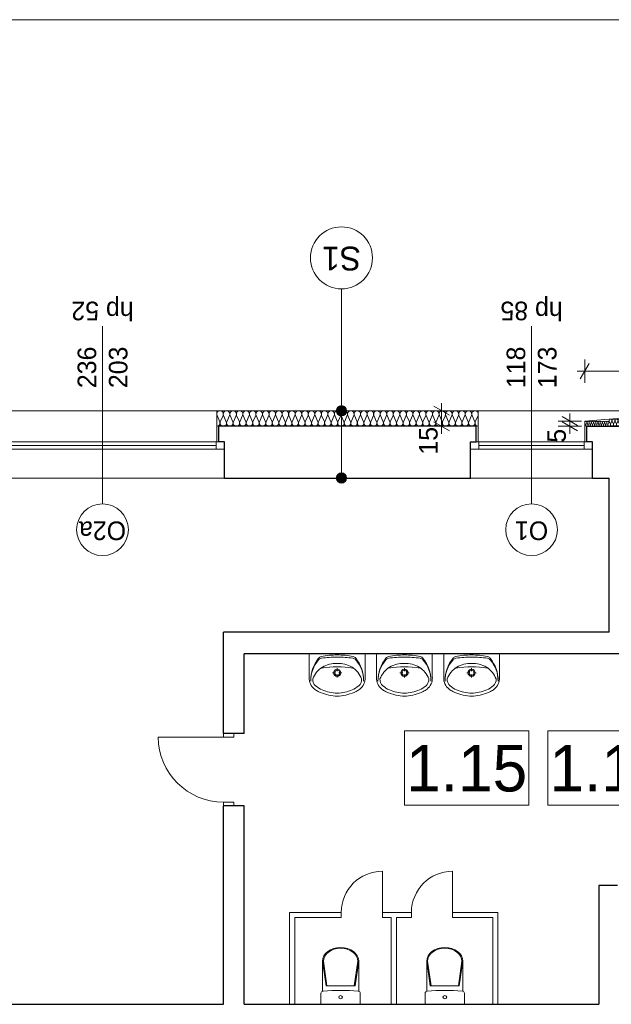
# Model space of a CAD drawing. Extents: x -21260 to 35740, y -2672 to 187028.
# Tile 91 of 120: x 24353 to 30076, y 97506 to 107028. Entities that reach past the tile are written whole.
import ezdxf

# ---------------------------------------------------------------- set-up
doc = ezdxf.new("R2010")
doc.units = 0
doc.header["$MEASUREMENT"] = 0
doc.layers.add('arch izolacje_Nr_Pióra__3', color=7, linetype='Continuous', lineweight=13, true_color=0xff6600)
doc.layers.add('Arch ocieplenie_Nr_Pióra__22', color=7, linetype='Continuous', lineweight=9, true_color=0x7f7f7f)
for name, color, linetype in [('Arch ocieplenie', 7, 'Continuous'), ('Arch opisy', 7, 'Continuous'), ('Arch wymiary', 7, 'Continuous'), ('INWENT wyposarzenie', 7, 'Continuous')]:
    doc.layers.add(name, color=color, linetype=linetype)
for name, color, linetype, lineweight in [('Arch opisy okien_Nr_Pióra__21', 7, 'Continuous', 13), ('Arch opisy_Nr_Pióra__1', 7, 'Continuous', 25), ('Arch opisy_Nr_Pióra__21', 7, 'Continuous', 13), ('ARCH TABELA_Nr_Pióra__21', 7, 'Continuous', 13), ('Arch wymiary_Nr_Pióra__5', 7, 'Continuous', 13), ('INWENT OPISY_Nr_Pióra__21', 7, 'Continuous', 13), ('INWENT wyposarzenie_Nr_Pióra__21', 7, 'Continuous', 13), ('INWENT. DRZWI_Nr_Pióra__21', 7, 'Continuous', 13), ('INWENT. OKNA_Nr_Pióra__5', 7, 'Continuous', 13), ('INWENT.ŚCIANY_Nr_Pióra__1', 7, 'Continuous', 25), ('INWENT.ŚCIANY_Nr_Pióra__21', 7, 'Continuous', 13), ('INWENT.ŚCIANY_Nr_Pióra__5', 7, 'Continuous', 13)]:
    doc.layers.add(name, color=color, linetype=linetype, lineweight=lineweight)
doc.styles.add('GENERATED_STYLE_1', font='txt')
doc.styles.add('GENERATED_STYLE_3', font='txt')
doc.styles.add('GENERATED_STYLE_4', font='txt')
doc.styles.add('GENERATED_STYLE_6', font='txt')
doc.styles.add('GENERATED_STYLE_7', font='txt')
doc.dimstyles.new('GENERATED_STYLE__1', dxfattribs={"dimtxt": 179.999995, "dimasz": 114, "dimexe": 0.18, "dimexo": 0, "dimgap": 0.09, "dimtad": 1, "dimdec": 0, "dimlfac": 0.1, "dimzin": 0, "dimdsep": 46, "dimtxsty": 'GENERATED_STYLE_1', "dimblk": 'ARROWHEAD_2', "dimblk1": 'ARROWHEAD_2', "dimblk2": 'ARROWHEAD_2', "dimcen": 0.09, "dimclrd": 7, "dimclre": 7, "dimclrt": 7, "dimazin": 0, "dimtfac": 1, "dimtdec": 4, "dimtmove": 0, "dimatfit": 3, "dimfxl": 0, "dimtolj": 1, "dimtzin": 0, "dimarcsym": 0})
doc.dimstyles.new('GENERATED_STYLE__3', dxfattribs={"dimtxt": 179.999995, "dimasz": 114, "dimexe": 0.18, "dimexo": 0, "dimgap": 0.09, "dimtad": 1, "dimtih": 1, "dimtoh": 1, "dimdec": 0, "dimlfac": 0.1, "dimzin": 0, "dimdsep": 46, "dimtxsty": 'GENERATED_STYLE_1', "dimblk": 'ARROWHEAD_2', "dimblk1": 'ARROWHEAD_2', "dimblk2": 'ARROWHEAD_2', "dimcen": 0.09, "dimclrd": 7, "dimclre": 7, "dimclrt": 7, "dimazin": 0, "dimtfac": 1, "dimtdec": 4, "dimtmove": 0, "dimatfit": 3, "dimfxl": 0, "dimtolj": 1, "dimtzin": 0, "dimarcsym": 0})

# ---------------------------------------------------------------- blocks, each defined once
blk = doc.blocks.new('Izolacja cieplna 14_141', base_point=(28789.1, 103095.9))
at = {"layer": 'Arch ocieplenie_Nr_Pióra__22', "linetype": 'Continuous'}
for p, q in [((26288, 103140.6), (26261.7, 103201.2)), ((26319.7, 103201.2), (26293.4, 103140.6)), ((26351.3, 103140.6), (26325, 103201.2)), ((26382.9, 103201.2), (26356.6, 103140.6)), ((26414.5, 103140.6), (26388.2, 103201.2)), ((26446.2, 103201.2), (26419.9, 103140.6)), ((26477.8, 103140.6), (26451.5, 103201.2)), ((26509.4, 103201.2), (26483.1, 103140.6)), ((26541, 103140.6), (26514.7, 103201.2)), ((26572.7, 103201.2), (26546.4, 103140.6)), ((26604.3, 103140.6), (26578, 103201.2)), ((26635.9, 103201.2), (26609.6, 103140.6)), ((26667.5, 103140.6), (26641.2, 103201.2)), ((26699.2, 103201.2), (26672.9, 103140.6)), ((26730.8, 103140.6), (26704.5, 103201.2)), ((26762.4, 103201.2), (26736.1, 103140.6)), ((26794, 103140.6), (26767.7, 103201.2)), ((26825.7, 103201.2), (26799.4, 103140.6)), ((26857.3, 103140.6), (26831, 103201.2)), ((26888.9, 103201.2), (26862.6, 103140.6)), ((26920.5, 103140.6), (26894.2, 103201.2)), ((26952.2, 103201.2), (26925.9, 103140.6)), ((26983.8, 103140.6), (26957.5, 103201.2)), ((27015.4, 103201.2), (26989.1, 103140.6)), ((27047, 103140.6), (27020.7, 103201.2)), ((27078.7, 103201.2), (27052.4, 103140.6)), ((27110.3, 103140.6), (27084, 103201.2)), ((27141.9, 103201.2), (27115.6, 103140.6)), ((27173.5, 103140.6), (27147.2, 103201.2)), ((27205.2, 103201.2), (27178.9, 103140.6)), ((27236.8, 103140.6), (27210.5, 103201.2)), ((27268.4, 103201.2), (27242.1, 103140.6)), ((27300, 103140.6), (27273.7, 103201.2)), ((27331.7, 103201.2), (27305.4, 103140.6)), ((27363.3, 103140.6), (27337, 103201.2)), ((27394.9, 103201.2), (27368.6, 103140.6)), ((27426.5, 103140.6), (27400.2, 103201.2)), ((27458.2, 103201.2), (27431.9, 103140.6)), ((27489.8, 103140.6), (27463.5, 103201.2)), ((27521.4, 103201.2), (27495.1, 103140.6)), ((27553, 103140.6), (27526.7, 103201.2)), ((27584.7, 103201.2), (27558.4, 103140.6)), ((27616.3, 103140.6), (27590, 103201.2)), ((27647.9, 103201.2), (27621.6, 103140.6)), ((27679.5, 103140.6), (27653.2, 103201.2)), ((27711.2, 103201.2), (27684.9, 103140.6)), ((27742.8, 103140.6), (27716.5, 103201.2)), ((27774.4, 103201.2), (27748.1, 103140.6)), ((27806, 103140.6), (27779.7, 103201.2)), ((27837.7, 103201.2), (27811.4, 103140.6)), ((27869.3, 103140.6), (27843, 103201.2)), ((27900.9, 103201.2), (27874.6, 103140.6)), ((27932.5, 103140.6), (27906.2, 103201.2)), ((27964.2, 103201.2), (27937.9, 103140.6)), ((27995.8, 103140.6), (27969.5, 103201.2)), ((28027.4, 103201.2), (28001.1, 103140.6)), ((28059, 103140.6), (28032.7, 103201.2)), ((28090.7, 103201.2), (28064.4, 103140.6)), ((28122.3, 103140.6), (28096, 103201.2)), ((28153.9, 103201.2), (28127.6, 103140.6)), ((28185.5, 103140.6), (28159.2, 103201.2)), ((28217.2, 103201.2), (28190.9, 103140.6)), ((28248.8, 103140.6), (28222.5, 103201.2)), ((28280.4, 103201.2), (28254.1, 103140.6)), ((28312, 103140.6), (28285.7, 103201.2)), ((28343.7, 103201.2), (28317.4, 103140.6)), ((28375.3, 103140.6), (28349, 103201.2)), ((28406.9, 103201.2), (28380.6, 103140.6)), ((28438.5, 103140.6), (28412.2, 103201.2)), ((28470.2, 103201.2), (28443.9, 103140.6)), ((28501.8, 103140.6), (28475.5, 103201.2)), ((28533.4, 103201.2), (28507.1, 103140.6)), ((28565, 103140.6), (28538.7, 103201.2)), ((28596.7, 103201.2), (28570.4, 103140.6)), ((28628.3, 103140.6), (28602, 103201.2)), ((28659.9, 103201.2), (28633.6, 103140.6)), ((28691.5, 103140.6), (28665.2, 103201.2)), ((28723.2, 103201.2), (28696.9, 103140.6)), ((28754.8, 103140.6), (28728.5, 103201.2)), ((28786.4, 103201.2), (28760.1, 103140.6))]:
    blk.add_line(p, q, dxfattribs=at)
for centre, start_param, end_param in [((26290.7, 103214), 1.158003, 5.125183), ((26353.9, 103214), 1.158003, 5.125183), ((26417.2, 103214), 1.158003, 5.125183), ((26480.4, 103214), 1.158003, 5.125183), ((26543.7, 103214), 1.158003, 5.125183), ((26606.9, 103214), 1.158003, 5.125183), ((26670.2, 103214), 1.158003, 5.125183), ((26733.4, 103214), 1.158003, 5.125183), ((26796.7, 103214), 1.158003, 5.125183), ((26859.9, 103214), 1.158003, 5.125183), ((26923.2, 103214), 1.158003, 5.125183), ((26986.4, 103214), 1.158003, 5.125183), ((27049.7, 103214), 1.158003, 5.125183), ((27112.9, 103214), 1.158003, 5.125183), ((27176.2, 103214), 1.158003, 5.125183), ((27239.4, 103214), 1.158003, 5.125183), ((27302.7, 103214), 1.158003, 5.125183), ((27365.9, 103214), 1.158003, 5.125183), ((27429.2, 103214), 1.158003, 5.125183), ((27492.4, 103214), 1.158003, 5.125183), ((27555.7, 103214), 1.158003, 5.125183), ((27618.9, 103214), 1.158003, 5.125183), ((27682.2, 103214), 1.158003, 5.125183), ((27745.4, 103214), 1.158003, 5.125183), ((27808.7, 103214), 1.158003, 5.125183), ((27871.9, 103214), 1.158003, 5.125183), ((27935.2, 103214), 1.158003, 5.125183), ((27998.4, 103214), 1.158003, 5.125183), ((28061.7, 103214), 1.158003, 5.125183), ((28124.9, 103214), 1.158003, 5.125183), ((28188.2, 103214), 1.158003, 5.125183), ((28251.4, 103214), 1.158003, 5.125183), ((28314.7, 103214), 1.158003, 5.125183), ((28377.9, 103214), 1.158003, 5.125183), ((28441.2, 103214), 1.158003, 5.125183), ((28504.4, 103214), 1.158003, 5.125183), ((28567.7, 103214), 1.158003, 5.125183), ((28630.9, 103214), 1.158003, 5.125183), ((28694.2, 103214), 1.158003, 5.125183), ((28757.4, 103214), 1.158003, 5.125183), ((26259.1, 103127.8), 6.283185, 8.266774), ((26322.3, 103127.8), 4.299595, 8.266774), ((26385.6, 103127.8), 4.299595, 8.266774), ((26448.8, 103127.8), 4.299595, 8.266774), ((26512.1, 103127.8), 4.299595, 8.266774), ((26575.3, 103127.8), 4.299595, 8.266774), ((26638.6, 103127.8), 4.299595, 8.266774), ((26701.8, 103127.8), 4.299595, 8.266774), ((26765.1, 103127.8), 4.299595, 8.266774), ((26828.3, 103127.8), 4.299595, 8.266774), ((26891.6, 103127.8), 4.299595, 8.266774), ((26954.8, 103127.8), 4.299595, 8.266774), ((27018.1, 103127.8), 4.299595, 8.266774), ((27081.3, 103127.8), 4.299595, 8.266774), ((27144.6, 103127.8), 4.299595, 8.266774), ((27207.8, 103127.8), 4.299595, 8.266774), ((27271.1, 103127.8), 4.299595, 8.266774), ((27334.3, 103127.8), 4.299595, 8.266774), ((27397.6, 103127.8), 4.299595, 8.266774), ((27460.8, 103127.8), 4.299595, 8.266774), ((27524.1, 103127.8), 4.299595, 8.266774), ((27587.3, 103127.8), 4.299595, 8.266774), ((27650.6, 103127.8), 4.299595, 8.266774), ((27713.8, 103127.8), 4.299595, 8.266774), ((27777.1, 103127.8), 4.299595, 8.266774), ((27840.3, 103127.8), 4.299595, 8.266774), ((27903.6, 103127.8), 4.299595, 8.266774), ((27966.8, 103127.8), 4.299595, 8.266774), ((28030.1, 103127.8), 4.299595, 8.266774), ((28093.3, 103127.8), 4.299595, 8.266774), ((28156.6, 103127.8), 4.299595, 8.266774), ((28219.8, 103127.8), 4.299595, 8.266774), ((28283.1, 103127.8), 4.299595, 8.266774), ((28346.3, 103127.8), 4.299595, 8.266774), ((28409.6, 103127.8), 4.299595, 8.266774), ((28472.8, 103127.8), 4.299595, 8.266774), ((28536.1, 103127.8), 4.299595, 8.266774), ((28599.3, 103127.8), 4.299595, 8.266774), ((28662.6, 103127.8), 4.299595, 8.266774), ((28725.8, 103127.8), 4.299595, 8.266774), ((28789.1, 103127.8), 4.299596, 6.283185)]:
    blk.add_ellipse(centre, major_axis=(0, -31.9), ratio=0.991326, start_param=start_param, end_param=end_param, dxfattribs=at)
blk = doc.blocks.new('Izolacja cieplna 14_198', base_point=(30287.1, 103095.9))
at = {"layer": 'Arch ocieplenie_Nr_Pióra__22', "linetype": 'Continuous'}
for p, q in [((30066.5, 103116.7), (30054.3, 103145)), ((30081.1, 103145), (30068.9, 103116.7)), ((30095.7, 103116.7), (30083.5, 103145)), ((30110.3, 103145), (30098.2, 103116.7)), ((30125, 103116.7), (30112.8, 103145)), ((30139.6, 103145), (30127.4, 103116.7)), ((30154.2, 103116.7), (30142, 103145)), ((30168.8, 103145), (30156.7, 103116.7)), ((30183.5, 103116.7), (30171.3, 103145)), ((30198.1, 103145), (30185.9, 103116.7)), ((30212.7, 103116.7), (30200.5, 103145)), ((30227.3, 103145), (30215.2, 103116.7)), ((30242, 103116.7), (30229.8, 103145)), ((30256.6, 103145), (30244.4, 103116.7)), ((30271.2, 103116.7), (30259, 103145)), ((30285.8, 103145), (30273.7, 103116.7))]:
    blk.add_line(p, q, dxfattribs=at)
for centre, start_param, end_param in [((30067.7, 103151), 1.158003, 5.125183), ((30096.9, 103151), 1.158003, 5.125183), ((30126.2, 103151), 1.158003, 5.125183), ((30155.4, 103151), 1.158003, 5.125183), ((30184.7, 103151), 1.158003, 5.125183), ((30213.9, 103151), 1.158003, 5.125183), ((30243.2, 103151), 1.158003, 5.125183), ((30272.4, 103151), 1.158003, 5.125183), ((30053.1, 103110.7), 6.283185, 8.266774), ((30082.3, 103110.7), 4.299595, 8.266774), ((30111.6, 103110.7), 4.299595, 8.266774), ((30140.8, 103110.7), 4.299595, 8.266774), ((30170.1, 103110.7), 4.299595, 8.266774), ((30199.3, 103110.7), 4.299595, 8.266774), ((30228.6, 103110.7), 4.299595, 8.266774), ((30257.8, 103110.7), 4.299595, 8.266774), ((30287.1, 103110.7), 4.299596, 6.283185)]:
    blk.add_ellipse(centre, major_axis=(0, -14.9), ratio=0.982321, start_param=start_param, end_param=end_param, dxfattribs=at)
blk = doc.blocks.new('Izolacja cieplna 14_199', base_point=(30053.1, 103095.9))
at = {"layer": 'Arch ocieplenie_Nr_Pióra__22', "linetype": 'Continuous'}
for p, q in [((29828.8, 103110.8), (29820, 103131)), ((29839.4, 103131), (29830.6, 103110.8)), ((29850.1, 103110.8), (29841.2, 103131)), ((29860.7, 103131), (29851.9, 103110.8)), ((29871.4, 103110.8), (29862.5, 103131)), ((29882, 103131), (29873.1, 103110.8)), ((29892.6, 103110.8), (29883.8, 103131)), ((29903.3, 103131), (29894.4, 103110.8)), ((29913.9, 103110.8), (29905.1, 103131)), ((29924.5, 103131), (29915.7, 103110.8)), ((29935.2, 103110.8), (29926.3, 103131)), ((29945.8, 103131), (29937, 103110.8)), ((29956.4, 103110.8), (29947.6, 103131)), ((29967.1, 103131), (29958.2, 103110.8)), ((29977.7, 103110.8), (29968.9, 103131)), ((29988.4, 103131), (29979.5, 103110.8)), ((29999, 103110.8), (29990.1, 103131)), ((30009.6, 103131), (30000.8, 103110.8)), ((30020.3, 103110.8), (30011.4, 103131)), ((30030.9, 103131), (30022.1, 103110.8)), ((30041.5, 103110.8), (30032.7, 103131)), ((30052.2, 103131), (30043.3, 103110.8))]:
    blk.add_line(p, q, dxfattribs=at)
for centre, start_param, end_param in [((29829.7, 103135.2), 2.728799, 6.695979), ((29851, 103135.2), 2.728799, 6.695979), ((29872.3, 103135.2), 2.728799, 6.695979), ((29893.5, 103135.2), 2.728799, 6.695979), ((29914.8, 103135.2), 2.728799, 6.695979), ((29936.1, 103135.2), 2.728799, 6.695979), ((29957.3, 103135.2), 2.728799, 6.695979), ((29978.6, 103135.2), 2.728799, 6.695979), ((29999.9, 103135.2), 2.728799, 6.695979), ((30021.2, 103135.2), 2.728799, 6.695979), ((30042.4, 103135.2), 2.728799, 6.695979), ((29819.1, 103106.5), 1.570796, 3.554385), ((29840.3, 103106.5), 5.870392, 9.837571), ((29861.6, 103106.5), 5.870392, 9.837571), ((29882.9, 103106.5), 5.870392, 9.837571), ((29904.2, 103106.5), 5.870392, 9.837571), ((29925.4, 103106.5), 5.870392, 9.837571), ((29946.7, 103106.5), 5.870392, 9.837571), ((29968, 103106.5), 5.870392, 9.837571), ((29989.3, 103106.5), 5.870392, 9.837571), ((30010.5, 103106.5), 5.870392, 9.837571), ((30031.8, 103106.5), 5.870392, 9.837571), ((30053.1, 103106.5), 5.870392, 7.853982)]:
    blk.add_ellipse(centre, major_axis=(-10.6, 0), ratio=0.999851, start_param=start_param, end_param=end_param, dxfattribs=at)
blk = doc.blocks.new('Symbol WC 2 14_255', base_point=(27267.4, 97505.9))
at = {"layer": 'INWENT wyposarzenie_Nr_Pióra__21', "linetype": 'Continuous'}
for p, q in [((27282.5, 97632.1), (27282.5, 97921.9)), ((27282.5, 97921.5), (27316.5, 97683)), ((27291.4, 97921.5), (27325.5, 97683)), ((27623.5, 97921.5), (27589.4, 97683)), ((27632.4, 97921.5), (27598.3, 97683)), ((27632.4, 97631.9), (27632.4, 97921.9)), ((27267.4, 97505.9), (27267.4, 97614.6)), ((27457.4, 97683), (27316.5, 97683)), ((27457.4, 97683), (27598.3, 97683)), ((27647.4, 97505.9), (27647.4, 97614.6)), ((27267.4, 97505.9), (27647.4, 97505.9))]:
    blk.add_line(p, q, dxfattribs=at)
for centre, major_axis, ratio, start_param, end_param in [((27457.4, 97921.9), (-174.9, 0), 0.765974, 3.141593, 6.283185), ((27457.4, 97921.5), (-166, 0), 0.764861, 3.141593, 6.283185), ((27289.5, 97614.6), (-22.1, 0), 0.829819, 4.821789, 6.283185), ((27457.4, 96291.1), (-1625.8, 0), 0.829819, 4.607542, 4.817358), ((27625.4, 97614.6), (-22.1, 0), 0.829819, 3.141593, 4.611974)]:
    blk.add_ellipse(centre, major_axis=major_axis, ratio=ratio, start_param=start_param, end_param=end_param, dxfattribs=at)
blk.add_ellipse((27457.4, 97574.5), major_axis=(-18.5, 0), ratio=0.829819, dxfattribs=at)
blk = doc.blocks.new('Symbol WC 2 14_256', base_point=(28274.6, 97505.9))
at = {"layer": 'INWENT wyposarzenie_Nr_Pióra__21', "linetype": 'Continuous'}
for p, q in [((28289.7, 97632.1), (28289.7, 97921.9)), ((28289.7, 97921.5), (28323.7, 97683)), ((28298.6, 97921.5), (28332.7, 97683)), ((28630.7, 97921.5), (28596.6, 97683)), ((28639.6, 97921.5), (28605.5, 97683)), ((28639.6, 97631.9), (28639.6, 97921.9)), ((28274.6, 97505.9), (28274.6, 97614.6)), ((28464.6, 97683), (28323.7, 97683)), ((28464.6, 97683), (28605.5, 97683)), ((28654.6, 97505.9), (28654.6, 97614.6)), ((28274.6, 97505.9), (28654.6, 97505.9))]:
    blk.add_line(p, q, dxfattribs=at)
for centre, major_axis, ratio, start_param, end_param in [((28464.6, 97921.9), (-174.9, 0), 0.765974, 3.141593, 6.283185), ((28464.6, 97921.5), (-166, 0), 0.764861, 3.141593, 6.283185), ((28296.7, 97614.6), (-22.1, 0), 0.829819, 4.821789, 6.283185), ((28464.6, 96291.1), (-1625.8, 0), 0.829819, 4.607542, 4.817358), ((28632.6, 97614.6), (-22.1, 0), 0.829819, 3.141593, 4.611974)]:
    blk.add_ellipse(centre, major_axis=major_axis, ratio=ratio, start_param=start_param, end_param=end_param, dxfattribs=at)
blk.add_ellipse((28464.6, 97574.5), major_axis=(-18.5, 0), ratio=0.829819, dxfattribs=at)
blk = doc.blocks.new('Symbol Umywalka 14_258', base_point=(28454.5, 100485.8))
at = {"layer": 'INWENT wyposarzenie_Nr_Pióra__21', "linetype": 'Continuous'}
for p, q in [((28454.5, 100895.9), (28994.5, 100895.9)), ((28454.5, 100895.9), (28454.5, 100667.4)), ((28809.6, 100895.9), (28639.4, 100895.9)), ((28994.5, 100895.9), (28994.5, 100667.4)), ((28724.4, 100758), (28724.4, 100729.2)), ((28707.7, 100712.5), (28678.9, 100712.5)), ((28724.4, 100695.9), (28724.4, 100667)), ((28769.9, 100712.5), (28741.1, 100712.5))]:
    blk.add_line(p, q, dxfattribs=at)
for radius in [35, 25]:
    blk.add_circle((28724.4, 100712.5), radius, dxfattribs=at)
for centre, radius, start, end in [((28808, 100637.7), 339.6, 140.66478, 180.90725), ((28578.6, 100808.2), 45, 97.83045, 138.52449), ((28580.1, 100824.5), 45, 102.69402, 140.66478), ((28718.7, 100209), 675.9, 89.48972, 102.69402), ((28729.7, 99709.8), 1153.8, 90.24498, 97.83045), ((28729.6, 100209), 675.9, 77.22851, 90.43281), ((28718, 99709.8), 1153.8, 82.09208, 89.67755), ((28870.6, 100808), 45, 41.39803, 82.09208), ((28869.1, 100824.3), 45, 39.25775, 77.22851), ((28641, 100637.9), 339.6, 359.01528, 39.25775), ((28773.5, 100636), 305.1, 138.52449, 180.67671), ((28711.6, 100564.8), 240.7, 122.84422, 158.44807), ((28724.4, 99785.1), 984.9, 81.17957, 98.82655), ((28705.2, 100561), 240.6, 85.39402, 121.05606), ((28743.8, 100561), 240.6, 58.94394, 94.60598), ((28737.4, 100564.8), 240.7, 21.55193, 57.15578), ((28675.4, 100636), 305.1, 359.24582, 41.39804), ((28591.7, 100661.5), 137.4, 177.54482, 231.25458), ((28568.5, 100647.7), 80.9, 176.06939, 229.19839), ((28880.5, 100647.7), 80.9, 310.80161, 3.93061), ((28857.3, 100661.5), 137.4, 308.74542, 2.45518), ((28701.1, 100813.2), 293, 230.71494, 260.00224), ((28747.9, 100813.2), 293, 279.99776, 309.28506), ((28638.8, 100720.4), 212.8, 231.31519, 242.84286), ((28738.2, 100929.5), 444.2, 243.7403, 265.79476), ((28724.5, 100832.5), 316.7, 256.43339, 283.56661), ((28724.5, 100755.8), 270, 265.98758, 274.01242), ((28710.8, 100929.5), 444.2, 274.20524, 296.2597), ((28810.2, 100720.4), 212.8, 297.15714, 308.68481)]:
    blk.add_arc(centre, radius, start, end, dxfattribs=at)
blk = doc.blocks.new('Symbol Umywalka 14_259', base_point=(27804.4, 100485.8))
at = {"layer": 'INWENT wyposarzenie_Nr_Pióra__21', "linetype": 'Continuous'}
for p, q in [((27804.4, 100895.9), (28344.4, 100895.9)), ((27804.4, 100895.9), (27804.4, 100667.4)), ((28159.5, 100895.9), (27989.3, 100895.9)), ((28344.4, 100895.9), (28344.4, 100667.4)), ((28074.3, 100758), (28074.3, 100729.2)), ((28057.6, 100712.5), (28028.8, 100712.5)), ((28074.3, 100695.9), (28074.3, 100667)), ((28119.8, 100712.5), (28091, 100712.5))]:
    blk.add_line(p, q, dxfattribs=at)
for radius in [35, 25]:
    blk.add_circle((28074.3, 100712.5), radius, dxfattribs=at)
for centre, radius, start, end in [((28157.9, 100637.7), 339.6, 140.66478, 180.90725), ((27928.5, 100808.2), 45, 97.83045, 138.52449), ((27930, 100824.5), 45, 102.69402, 140.66478), ((28068.6, 100209), 675.9, 89.48972, 102.69402), ((28079.6, 99709.8), 1153.8, 90.24498, 97.83045), ((28079.5, 100209), 675.9, 77.22851, 90.43281), ((28067.9, 99709.8), 1153.8, 82.09208, 89.67755), ((28220.5, 100808), 45, 41.39803, 82.09208), ((28219, 100824.3), 45, 39.25775, 77.22851), ((27990.8, 100637.9), 339.6, 359.01528, 39.25775), ((28123.4, 100636), 305.1, 138.52449, 180.67671), ((28061.5, 100564.8), 240.7, 122.84422, 158.44807), ((28074.3, 99785.1), 984.9, 81.17957, 98.82655), ((28055.1, 100561), 240.6, 85.39402, 121.05606), ((28093.7, 100561), 240.6, 58.94394, 94.60598), ((28087.3, 100564.8), 240.7, 21.55193, 57.15578), ((28025.3, 100636), 305.1, 359.24582, 41.39804), ((27941.6, 100661.5), 137.4, 177.54482, 231.25458), ((27918.4, 100647.7), 80.9, 176.06939, 229.19839), ((28230.4, 100647.7), 80.9, 310.80161, 3.93061), ((28207.2, 100661.5), 137.4, 308.74542, 2.45518), ((28051, 100813.2), 293, 230.71494, 260.00224), ((28097.8, 100813.2), 293, 279.99776, 309.28506), ((27988.7, 100720.4), 212.8, 231.31519, 242.84286), ((28088.1, 100929.5), 444.2, 243.7403, 265.79476), ((28074.4, 100832.5), 316.7, 256.43339, 283.56661), ((28074.4, 100755.8), 270, 265.98758, 274.01242), ((28060.7, 100929.5), 444.2, 274.20524, 296.2597), ((28160.1, 100720.4), 212.8, 297.15714, 308.68481)]:
    blk.add_arc(centre, radius, start, end, dxfattribs=at)
blk = doc.blocks.new('Symbol Umywalka 14_260', base_point=(27694.1, 100485.8))
at = {"layer": 'INWENT wyposarzenie_Nr_Pióra__21', "linetype": 'Continuous'}
for p, q in [((27694.1, 100895.9), (27154.1, 100895.9)), ((27154.1, 100895.9), (27154.1, 100667.4)), ((27339, 100895.9), (27509.1, 100895.9)), ((27694.1, 100895.9), (27694.1, 100667.4)), ((27424.2, 100758), (27424.2, 100729.2)), ((27378.7, 100712.5), (27407.5, 100712.5)), ((27424.2, 100695.9), (27424.2, 100667)), ((27440.9, 100712.5), (27469.7, 100712.5))]:
    blk.add_line(p, q, dxfattribs=at)
for radius in [35, 25]:
    blk.add_circle((27424.2, 100712.5), radius, dxfattribs=at)
for centre, radius, start, end in [((27507.6, 100637.9), 339.6, 140.74225, 180.98472), ((27278, 100808), 45, 97.90792, 138.60197), ((27279.5, 100824.3), 45, 102.77149, 140.74225), ((27419, 100209), 675.9, 89.56719, 102.77149), ((27430.6, 99709.8), 1153.8, 90.32245, 97.90792), ((27429.8, 100209), 675.9, 77.30598, 90.51028), ((27418.9, 99709.8), 1153.8, 82.16955, 89.75502), ((27570, 100808.2), 45, 41.47551, 82.16955), ((27568.5, 100824.5), 45, 39.33522, 77.30598), ((27340.6, 100637.7), 339.6, 359.09275, 39.33522), ((27473.1, 100636), 305.1, 138.60196, 180.75418), ((27411.2, 100564.8), 240.7, 122.84422, 158.44807), ((27424.1, 99785.1), 984.9, 81.17345, 98.82043), ((27404.7, 100561), 240.6, 85.39402, 121.05606), ((27443.4, 100561), 240.6, 58.94394, 94.60598), ((27437, 100564.8), 240.7, 21.55193, 57.15578), ((27375.1, 100636), 305.1, 359.32329, 41.47551), ((27291.3, 100661.5), 137.4, 177.54482, 231.25458), ((27268, 100647.7), 80.9, 176.06939, 229.19839), ((27580.1, 100647.7), 80.9, 310.80161, 3.93061), ((27556.8, 100661.5), 137.4, 308.74542, 2.45518), ((27400.7, 100813.2), 293, 230.71494, 260.00224), ((27447.5, 100813.2), 293, 279.99776, 309.28506), ((27338.3, 100720.4), 212.8, 231.31519, 242.84286), ((27437.8, 100929.5), 444.2, 243.7403, 265.79476), ((27424.1, 100832.5), 316.7, 256.43339, 283.56661), ((27424.1, 100755.8), 270, 265.98758, 274.01242), ((27410.4, 100929.5), 444.2, 274.20524, 296.2597), ((27509.8, 100720.4), 212.8, 297.15714, 308.68481)]:
    blk.add_arc(centre, radius, start, end, dxfattribs=at)
blk = doc.blocks.new('Linia_61', base_point=(27465.4, 103245.9))
at = {"layer": 'Arch opisy_Nr_Pióra__21', "linetype": 'Continuous'}
blk.add_line((27465.4, 103245.9), (27465.4, 104424.9), dxfattribs=at)
blk.add_circle((27465.4, 104724.9), 300, dxfattribs=at)
blk = doc.blocks.new('Linia_62', base_point=(27465.4, 102595.9))
at = {"layer": 'Arch opisy_Nr_Pióra__21', "linetype": 'Continuous'}
for points in [[(27515.4, 103245.9), (27511.6, 103265), (27500.8, 103281.2), (27484.5, 103292.1), (27465.4, 103295.9), (27446.3, 103292.1), (27430.1, 103281.2), (27419.2, 103265), (27415.4, 103245.9), (27419.2, 103226.7), (27430.1, 103210.5), (27446.3, 103199.7), (27465.4, 103195.9), (27484.5, 103199.7), (27500.8, 103210.5), (27511.6, 103226.7)], [(27515.4, 102595.9), (27511.6, 102615), (27500.8, 102631.2), (27484.5, 102642), (27465.4, 102645.9), (27446.3, 102642), (27430.1, 102631.2), (27419.2, 102615), (27415.4, 102595.9), (27419.2, 102576.7), (27430.1, 102560.5), (27446.3, 102549.7), (27465.4, 102545.9), (27484.5, 102549.7), (27500.8, 102560.5), (27511.6, 102576.7)]]:
    blk.add_hatch(color=256, dxfattribs=at).paths.add_polyline_path(points, flags=0)
blk.add_line((27465.4, 102645.9), (27465.4, 103195.9), dxfattribs=at)
for centre in [(27465.4, 103245.9), (27465.4, 102595.9)]:
    blk.add_circle(centre, 50, dxfattribs=at)
blk = doc.blocks.new('*D684')
at = {"layer": 'Arch wymiary_Nr_Pióra__5', "linetype": 'Continuous'}
for p, q in [((28434, 103245.9), (28434, 103319.2)), ((28546.5, 103245.9), (28321.5, 103245.9)), ((28509, 103202.6), (28359, 103289.2)), ((28434, 103095.9), (28434, 103245.9)), ((28359, 103139.2), (28509, 103052.6)), ((28546.5, 103095.9), (28321.5, 103095.9)), ((28434, 103022.5), (28434, 103095.9))]:
    blk.add_line(p, q, dxfattribs=at)
at = {"layer": 'Arch wymiary_Nr_Pióra__5', "insert": (28398, 102822.1), "char_height": 180, "attachment_point": 7, "rotation": 90, "style": 'GENERATED_STYLE_1'}
blk.add_mtext('{15}', dxfattribs=at)
blk = doc.blocks.new('ARROWHEAD_2')
at = {"color": 0, "linetype": 'Continuous', "lineweight": 0}
for p, q in [((0, 0), (-1, 0)), ((-0.378, -0.655), (0.378, 0.655))]:
    blk.add_line(p, q, dxfattribs=at)
blk = doc.blocks.new('*D685')
at = {"layer": 'Arch wymiary_Nr_Pióra__5', "linetype": 'Continuous'}
for p, q in [((29786.6, 103145.9), (29561.6, 103145.9)), ((29599.1, 103189.2), (29749.1, 103102.6)), ((29749.1, 103052.6), (29599.1, 103139.2)), ((29674.1, 103145.9), (29674.1, 103219.2)), ((29674.1, 103095.9), (29674.1, 103145.9)), ((29786.6, 103095.9), (29561.6, 103095.9)), ((29674.1, 103022.5), (29674.1, 103095.9))]:
    blk.add_line(p, q, dxfattribs=at)
at = {"layer": 'Arch wymiary_Nr_Pióra__5', "insert": (29638.1, 102937.3), "char_height": 180, "attachment_point": 7, "rotation": 90, "style": 'GENERATED_STYLE_1'}
blk.add_mtext('{5}', dxfattribs=at)
blk = doc.blocks.new('*D688')
at = {"layer": 'Arch wymiary_Nr_Pióra__5', "linetype": 'Continuous'}
for p, q in [((29862.4, 103704.2), (29775.8, 103554.2)), ((29819.1, 103516.7), (29819.1, 103741.7)), ((30945.8, 103554.2), (31032.4, 103704.2)), ((30989.1, 103516.7), (30989.1, 103741.7)), ((29745.7, 103629.2), (29819.1, 103629.2)), ((29819.1, 103629.2), (30989.1, 103629.2)), ((30989.1, 103629.2), (31062.4, 103629.2))]:
    blk.add_line(p, q, dxfattribs=at)
at = {"layer": 'Arch wymiary_Nr_Pióra__5', "insert": (30231.3, 103665.2), "char_height": 180, "attachment_point": 7, "style": 'GENERATED_STYLE_1'}
blk.add_mtext('{117}', dxfattribs=at)

msp = doc.modelspace()

# ---------------------------------------------------------------- linework, layer by layer
at = {"layer": 'arch izolacje_Nr_Pióra__3', "linetype": 'Continuous'}
for p, q in [((13919.1, 103245.9), (31559.1, 103245.9)), ((26259.1, 103245.9), (26259.1, 102945.9)), ((28789.1, 103245.9), (26259.1, 103245.9)), ((28789.1, 102945.9), (28789.1, 103245.9)), ((30989.1, 103245.9), (29819.1, 103145.9)), ((31559.1, 103245.9), (29819.1, 103245.9)), ((29819.1, 103145.9), (29819.1, 102945.9))]:
    msp.add_line(p, q, dxfattribs=at)
at = {"layer": 'Arch opisy okien_Nr_Pióra__21', "linetype": 'Continuous'}
for centre in [(25154.1, 102095.9), (29304.1, 102095.9)]:
    msp.add_circle(centre, 250, dxfattribs=at)
at = {"layer": 'Arch opisy_Nr_Pióra__21', "linetype": 'Continuous'}
for p, q in [((29276.7, 100150.8), (28076.7, 100150.8)), ((28076.7, 100150.8), (28076.7, 99430.8)), ((29276.7, 99430.8), (29276.7, 100150.8)), ((30662.8, 100150.8), (29462.8, 100150.8)), ((29462.8, 100150.8), (29462.8, 99430.8)), ((28076.7, 99430.8), (29276.7, 99430.8)), ((29462.8, 99430.8), (30662.8, 99430.8))]:
    msp.add_line(p, q, dxfattribs=at)
at = {"layer": 'ARCH TABELA_Nr_Pióra__21', "linetype": 'Continuous'}
msp.add_line((-21259.9, 107028.4), (35740.1, 107028.4), dxfattribs=at)
at = {"layer": 'INWENT OPISY_Nr_Pióra__21', "linetype": 'Continuous'}
for p, q in [((25154.1, 102345.9), (25154.1, 104065.9)), ((29304.1, 102345.9), (29304.1, 104065.9))]:
    msp.add_line(p, q, dxfattribs=at)
at = {"layer": 'INWENT. DRZWI_Nr_Pióra__21', "linetype": 'Continuous'}
for p, q in [((26324.1, 100090.9), (25694.1, 100090.9)), ((26324.1, 100090.9), (26324.1, 100125.9)), ((26324.1, 100090.9), (26424.1, 100090.9)), ((26424.1, 100090.9), (26424.1, 100125.9)), ((26324.1, 99460.9), (26424.1, 99460.9)), ((26324.1, 99460.9), (26324.1, 99425.9)), ((26424.1, 99460.9), (26424.1, 99425.9))]:
    msp.add_line(p, q, dxfattribs=at)
msp.add_arc((26324.1, 100090.9), 630, 180, 270, dxfattribs=at)
at = {"layer": 'INWENT. OKNA_Nr_Pióra__5', "linetype": 'Continuous'}
for p, q in [((23974.1, 102945.9), (26334.1, 102945.9)), ((26254.1, 102945.9), (26254.1, 102875.9)), ((26334.1, 102945.9), (26334.1, 102875.9)), ((28714.1, 102945.9), (29894.1, 102945.9)), ((28714.1, 102945.9), (28714.1, 102875.9)), ((28794.1, 102945.9), (28794.1, 102875.9)), ((29814.1, 102945.9), (29814.1, 102875.9)), ((29894.1, 102945.9), (29894.1, 102875.9)), ((26334.1, 102875.9), (23974.1, 102875.9)), ((24054.1, 102910.9), (26254.1, 102910.9)), ((29894.1, 102875.9), (28714.1, 102875.9)), ((28794.1, 102910.9), (29814.1, 102910.9))]:
    msp.add_line(p, q, dxfattribs=at)
at = {"layer": 'INWENT.ŚCIANY_Nr_Pióra__1', "linetype": 'Continuous'}
for p, q in [((26279.1, 102945.9), (26279.1, 103095.9)), ((28769.1, 103095.9), (26279.1, 103095.9)), ((28769.1, 102945.9), (28769.1, 103095.9)), ((29839.1, 102945.9), (29839.1, 103095.9)), ((29839.1, 103095.9), (31984.1, 103095.9)), ((26334.1, 102945.9), (26279.1, 102945.9)), ((26334.1, 102595.9), (26334.1, 102945.9)), ((28714.1, 102595.9), (28714.1, 102945.9)), ((28714.1, 102945.9), (28769.1, 102945.9)), ((29894.1, 102945.9), (29839.1, 102945.9)), ((29894.1, 102595.9), (29894.1, 102945.9)), ((26334.1, 102595.9), (28714.1, 102595.9)), ((29894.1, 102595.9), (30054.1, 102595.9)), ((30054.1, 101105.9), (30054.1, 102595.9)), ((30054.1, 101105.9), (26324.1, 101105.9)), ((26324.1, 100125.9), (26324.1, 101105.9)), ((30614.1, 100895.9), (26524.1, 100895.9)), ((26524.1, 100125.9), (26524.1, 100895.9)), ((26524.1, 100125.9), (26324.1, 100125.9)), ((26324.1, 97505.9), (26324.1, 99425.9)), ((26524.1, 99425.9), (26324.1, 99425.9)), ((26524.1, 97505.9), (26524.1, 99425.9)), ((30134.1, 98655.9), (29954.1, 98655.9)), ((29954.1, 98655.9), (29954.1, 97505.9)), ((15964.1, 97505.9), (26324.1, 97505.9)), ((26524.1, 97505.9), (29954.1, 97505.9))]:
    msp.add_line(p, q, dxfattribs=at)
at = {"layer": 'INWENT.ŚCIANY_Nr_Pióra__21', "linetype": 'Continuous'}
for p, q in [((23974.1, 102595.9), (26334.1, 102595.9)), ((28714.1, 102595.9), (29894.1, 102595.9))]:
    msp.add_line(p, q, dxfattribs=at)
at = {"layer": 'INWENT.ŚCIANY_Nr_Pióra__5', "linetype": 'Continuous'}
for p, q in [((27862, 98394.9), (27862, 98793.3)), ((28540.7, 98394.9), (28540.7, 98793.3)), ((26964.1, 97505.9), (26964.1, 98394.9)), ((27463.6, 98394.9), (26964.1, 98394.9)), ((27463.6, 98394.9), (27463.6, 98344.9)), ((28142.3, 98394.9), (27862, 98394.9)), ((27862, 98394.9), (27862, 98344.9)), ((28142.3, 98344.9), (28142.3, 98394.9)), ((28540.7, 98344.9), (28540.7, 98394.9)), ((28540.7, 98394.9), (28979, 98394.9)), ((28979, 97505.9), (28979, 98394.9)), ((27014.1, 97505.9), (27014.1, 98344.9)), ((27463.6, 98344.9), (27014.1, 98344.9)), ((27862, 98344.9), (27946.5, 98344.9)), ((27946.5, 97505.9), (27946.5, 98344.9)), ((27996.5, 98344.9), (28142.3, 98344.9)), ((27996.5, 97505.9), (27996.5, 98344.9)), ((28540.7, 98344.9), (28929, 98344.9)), ((28929, 97505.9), (28929, 98344.9))]:
    msp.add_line(p, q, dxfattribs=at)
for centre in [(27862, 98394.9), (28540.7, 98394.9)]:
    msp.add_arc(centre, 398.4, 90, 180, dxfattribs=at)

# ---------------------------------------------------------------- block references
at = {"layer": 'Arch ocieplenie', "color": 104, "linetype": 'Continuous', "lineweight": 9, "true_color": 0x029e21}
for name, p in [('Izolacja cieplna 14_141', (28789.1, 103095.9)), ('Izolacja cieplna 14_199', (30053.1, 103095.9)), ('Izolacja cieplna 14_198', (30287.1, 103095.9))]:
    msp.add_blockref(name, p, dxfattribs=at)
at = {"layer": 'Arch opisy', "linetype": 'Continuous'}
for name, p in [('Linia_61', (27465.4, 103245.9)), ('Linia_62', (27465.4, 102595.9))]:
    msp.add_blockref(name, p, dxfattribs=at)
at = {"layer": 'INWENT wyposarzenie', "color": 104, "linetype": 'Continuous', "lineweight": 9, "true_color": 0x029e21}
for name, p in [('Symbol Umywalka 14_260', (27694.1, 100485.8)), ('Symbol Umywalka 14_259', (27804.4, 100485.8)), ('Symbol Umywalka 14_258', (28454.5, 100485.8)), ('Symbol WC 2 14_255', (27267.4, 97505.9)), ('Symbol WC 2 14_256', (28274.6, 97505.9))]:
    msp.add_blockref(name, p, dxfattribs=at)

# ---------------------------------------------------------------- texts
at = {"layer": 'Arch opisy okien_Nr_Pióra__21', "linetype": 'Continuous', "char_height": 180, "attachment_point": 2, "rotation": 180, "style": 'GENERATED_STYLE_6'}
for s, insert in [('{O2a}', (25154.1, 101995.6)), ('{O1}', (29304.1, 101995.6))]:
    msp.add_mtext(s, dxfattribs=dict(at, insert=insert))
at = {"layer": 'Arch opisy_Nr_Pióra__1', "linetype": 'Continuous', "insert": (27465.4, 104603.5), "char_height": 230, "attachment_point": 2, "rotation": 180, "style": 'GENERATED_STYLE_4'}
msp.add_mtext('{S1}', dxfattribs=at)
at = {"layer": 'Arch opisy_Nr_Pióra__1', "linetype": 'Continuous', "char_height": 450, "attachment_point": 8, "style": 'GENERATED_STYLE_3'}
for s, insert in [('{1.15}', (28676.7, 99558.2)), ('{1.16}', (30062.8, 99558.2))]:
    msp.add_mtext(s, dxfattribs=dict(at, insert=insert))
at = {"layer": 'INWENT OPISY_Nr_Pióra__21', "linetype": 'Continuous', "char_height": 180, "attachment_point": 2, "rotation": 180, "style": 'GENERATED_STYLE_7'}
for s, insert in [('{hp 52}', (25154.1, 104121.5)), ('{hp 85}', (29304.1, 104121.5))]:
    msp.add_mtext(s, dxfattribs=dict(at, insert=insert))
at = {"layer": 'INWENT OPISY_Nr_Pióra__21', "linetype": 'Continuous', "char_height": 180, "width": 1346.334, "attachment_point": 2, "rotation": 90, "style": 'GENERATED_STYLE_7'}
for s, insert, line_spacing_factor in [('{236\\P203}', (24913.3, 103665.9), 1.007146), ('{118\\P173}', (29062.9, 103665.9), 1.008452)]:
    msp.add_mtext(s, dxfattribs=dict(at, insert=insert, line_spacing_factor=line_spacing_factor))

# ---------------------------------------------------------------- dimensions: what is measured, and where the dimension line sits
at = {"layer": 'Arch wymiary', "linetype": 'Continuous'}
dim = msp.add_linear_dim(base=(29819.1, 103629.2), p1=(29819.1, 103120.9), p2=(30989.1, 103245.9), dimstyle='GENERATED_STYLE__3', dxfattribs=at)
dim.commit()
dim.dimension.update_dxf_attribs({"geometry": '*D688', "text_midpoint": (30427.1, 103755.2)})
for base, p1, p2, picture, middle in [((28434, 103095.9), (28789.1, 103095.9), (28789.1, 103245.9), '*D684', (28308, 102958.7)), ((29674.1, 103095.9), (29839.1, 103095.9), (29819.1, 103145.9), '*D685', (29548.1, 103005.6))]:
    dim = msp.add_linear_dim(base=base, p1=p1, p2=p2, angle=90, dimstyle='GENERATED_STYLE__1', dxfattribs=at)
    dim.commit()
    dim.dimension.update_dxf_attribs({"geometry": picture, "text_midpoint": middle})

doc.saveas('drawing.dxf')
